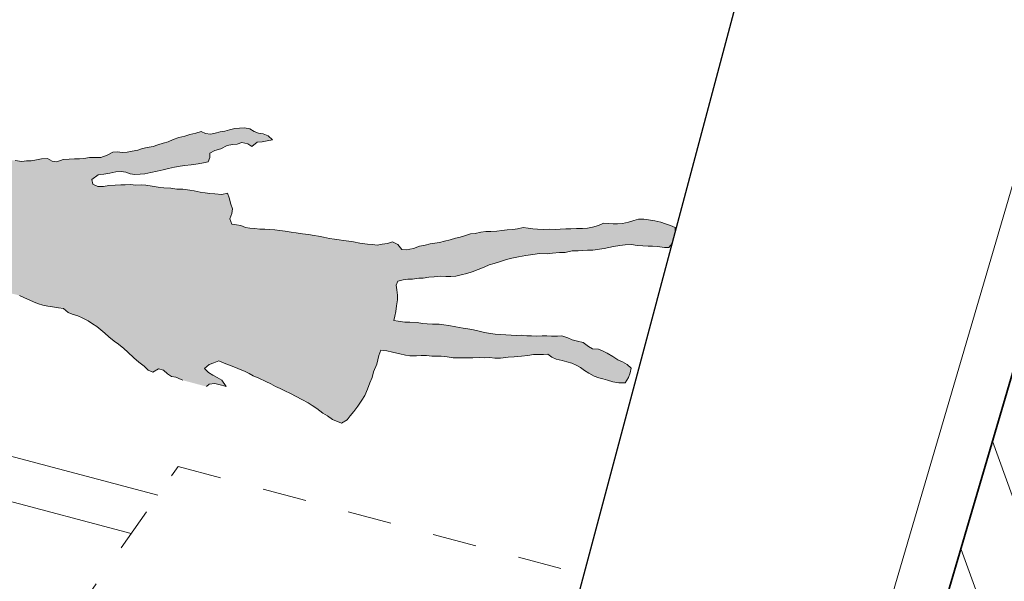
# Model space of a CAD drawing. Header units: metres. Extents: x 4462557 to 4462755, y 5328146 to 5328388.
# Tile 21 of 149: x 4462626.35 to 4462628.58, y 5328200.42 to 5328201.69. Entities that reach past the tile are written whole.
import ezdxf

# ---------------------------------------------------------------- set-up
doc = ezdxf.new("R2010")
doc.units = ezdxf.units.M
doc.header["$PDMODE"] = 65
doc.linetypes.add('AUSGEZOGEN', pattern=[0])
doc.linetypes.add('VERDECKT2_S2', pattern=[0.15, 0.1, -0.05])
for name, color, linetype, lineweight in [('Maßlinie_Allgemein', 7, 'AUSGEZOGEN', 13), ('Schraffur', 7, 'AUSGEZOGEN', 158), ('Standard', 7, 'AUSGEZOGEN', 13)]:
    doc.layers.add(name, color=color, linetype=linetype, lineweight=lineweight)
doc.styles.add('ARIAL', font='ARIAL.TTF')
doc.dimstyles.new('_DIMSTYLE_18', dxfattribs={"dimtxt": 0.2, "dimasz": 0.3, "dimexe": 0, "dimexo": 0, "dimgap": 0.1, "dimtad": 2, "dimrnd": 0.01, "dimzin": 4, "dimdsep": 46, "dimtxsty": 'ARIAL', "dimblk1": 'ALL_ML_STRICH', "dimblk2": 'ALL_ML_STRICH', "dimsah": 1, "dimcen": 0, "dimclrd": 7, "dimclre": 7, "dimclrt": 7, "dimadec": 0, "dimazin": 0, "dimtfac": 1, "dimtdec": 0, "dimtix": 1, "dimtmove": 2, "dimatfit": 3, "dimfxl": 0, "dimtzin": 0, "dimlwd": 0, "dimlwe": 13, "dimarcsym": 0})
doc.dimstyles.new('_DIMSTYLE_24', dxfattribs={"dimtxt": 0.2, "dimasz": 0.3, "dimexe": 0, "dimexo": 0, "dimgap": 0.1, "dimtad": 2, "dimdec": 1, "dimlfac": 100, "dimrnd": 1, "dimzin": 4, "dimdsep": 46, "dimtxsty": 'ARIAL', "dimblk1": 'ALL_ML_STRICH', "dimblk2": 'ALL_ML_STRICH', "dimsah": 1, "dimcen": 0, "dimclrd": 7, "dimclre": 7, "dimclrt": 7, "dimadec": 0, "dimazin": 0, "dimtfac": 1, "dimtdec": 0, "dimtix": 1, "dimtmove": 2, "dimatfit": 3, "dimfxl": 0, "dimtzin": 0, "dimlwd": 0, "dimlwe": 13, "dimarcsym": 0})
doc.dimstyles.new('_DIMSTYLE_3', dxfattribs={"dimtxt": 0.2, "dimasz": 0.3, "dimexe": 0, "dimexo": 0, "dimgap": 0.1, "dimtad": 2, "dimrnd": 0.005, "dimzin": 4, "dimdsep": 46, "dimtxsty": 'ARIAL', "dimblk1": 'ALL_ML_STRICH', "dimblk2": 'ALL_ML_STRICH', "dimsah": 1, "dimcen": 0, "dimclrd": 7, "dimclre": 7, "dimclrt": 7, "dimadec": 0, "dimazin": 0, "dimtfac": 1, "dimtdec": 0, "dimtix": 1, "dimtmove": 2, "dimatfit": 3, "dimfxl": 0, "dimtzin": 0, "dimlwd": 0, "dimlwe": 13, "dimarcsym": 0})

# ---------------------------------------------------------------- blocks, each defined once
blk = doc.blocks.new('ALL_ML_STRICH')
at = {"color": 0, "linetype": 'ByBlock', "lineweight": -2}
for p, q in [((0, -0.5), (0, 0.5)), ((-0.3, -0.3), (0.3, 0.3)), ((-1, 0), (0.5, 0))]:
    blk.add_line(p, q, dxfattribs=at)
blk = doc.blocks.new('*D591')
at = {"layer": 'DEFPOINTS', "color": 7, "linetype": 'AUSGEZOGEN', "lineweight": 13}
for p in [(4462632.4605, 5328204.1636), (4462626.7521, 5328197.1464), (4462633.6711, 5328195.3036)]:
    blk.add_point(p, dxfattribs=at)
at = {"layer": 'Maßlinie_Allgemein', "color": 7, "linetype": 'AUSGEZOGEN', "lineweight": -2}
for p, q in [((4462633.6711, 5328195.3036), (4462635.7943, 5328203.2757)), ((4462635.7943, 5328203.2757), (4462635.7943, 5328203.2757)), ((4462633.6711, 5328195.3036), (4462633.6711, 5328195.3036))]:
    blk.add_line(p, q, dxfattribs=at)
at = {"layer": 'Maßlinie_Allgemein', "color": 7, "linetype": 'AUSGEZOGEN', "lineweight": 13, "xscale": 0.3, "yscale": 0.3, "zscale": 0.3}
for p, rotation in [((4462635.7943, 5328203.2757), 75.08618496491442), ((4462633.6711, 5328195.3036), 255.0861849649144)]:
    blk.add_blockref('ALL_ML_STRICH', p, dxfattribs=dict(at, rotation=rotation))
at = {"layer": 'Maßlinie_Allgemein', "color": 7, "linetype": 'AUSGEZOGEN', "lineweight": 13, "insert": (4462634.5397, 5328199.3552), "char_height": 0.2, "width": 0.8, "attachment_point": 5, "rotation": 75.0862, "style": 'ARIAL'}
blk.add_mtext('\\A1;{\\A1;{8.25\\H0.132000;\\S^ ;}}', dxfattribs=at)
blk = doc.blocks.new('*D601')
at = {"layer": 'DEFPOINTS', "color": 7, "linetype": 'AUSGEZOGEN', "lineweight": 13}
for p in [(4462630.0343, 5328205.8705), (4462629.7705, 5328204.8801), (4462627.6272, 5328200.4318)]:
    blk.add_point(p, dxfattribs=at)
at = {"layer": 'Maßlinie_Allgemein', "color": 7, "linetype": 'AUSGEZOGEN', "lineweight": -2}
for p, q in [((4462629.1392, 5328206.1089), (4462629.1392, 5328206.1089)), ((4462630.0343, 5328205.8705), (4462629.1392, 5328206.1089)), ((4462630.0343, 5328205.8705), (4462630.0343, 5328205.8705))]:
    blk.add_line(p, q, dxfattribs=at)
at = {"layer": 'Maßlinie_Allgemein', "color": 7, "linetype": 'AUSGEZOGEN', "lineweight": 13, "xscale": 0.3, "yscale": 0.3, "zscale": 0.3}
for p, rotation in [((4462629.1392, 5328206.1089), 165.0861848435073), ((4462630.0343, 5328205.8705), 345.0861848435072)]:
    blk.add_blockref('ALL_ML_STRICH', p, dxfattribs=dict(at, rotation=rotation))
at = {"layer": 'Maßlinie_Allgemein', "color": 7, "linetype": 'AUSGEZOGEN', "lineweight": 13, "insert": (4462629.3083, 5328206.0675), "char_height": 0.2, "width": 0.8, "attachment_point": 5, "rotation": 165.0862, "style": 'ARIAL'}
blk.add_mtext('\\A1;{\\A1;{93\\H0.132000;\\S^ ;}}', dxfattribs=at)
blk = doc.blocks.new('*D602')
at = {"layer": 'DEFPOINTS', "color": 7, "linetype": 'AUSGEZOGEN', "lineweight": 13}
for p in [(4462629.1392, 5328206.1089), (4462627.6272, 5328200.4318), (4462623.5658, 5328197.995)]:
    blk.add_point(p, dxfattribs=at)
at = {"layer": 'Maßlinie_Allgemein', "color": 7, "linetype": 'AUSGEZOGEN', "lineweight": -2}
for p, q in [((4462625.9528, 5328206.9576), (4462625.9528, 5328206.9576)), ((4462629.1392, 5328206.1089), (4462625.9528, 5328206.9576)), ((4462629.1392, 5328206.1089), (4462629.1392, 5328206.1089))]:
    blk.add_line(p, q, dxfattribs=at)
at = {"layer": 'Maßlinie_Allgemein', "color": 7, "linetype": 'AUSGEZOGEN', "lineweight": 13, "xscale": 0.3, "yscale": 0.3, "zscale": 0.3}
for p, rotation in [((4462625.9528, 5328206.9576), 165.0861848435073), ((4462629.1392, 5328206.1089), 345.0861848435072)]:
    blk.add_blockref('ALL_ML_STRICH', p, dxfattribs=dict(at, rotation=rotation))
at = {"layer": 'Maßlinie_Allgemein', "color": 7, "linetype": 'AUSGEZOGEN', "lineweight": 13, "insert": (4462627.0201, 5328206.677), "char_height": 0.2, "width": 0.8, "attachment_point": 5, "rotation": 165.0862, "style": 'ARIAL'}
blk.add_mtext('\\A1;{\\A1;{3.30\\H0.132000;\\S^ ;}}', dxfattribs=at)
blk = doc.blocks.new('*D620')
at = {"layer": 'DEFPOINTS', "color": 7, "linetype": 'AUSGEZOGEN', "lineweight": 13}
for p in [(4462632.219, 5328204.2279), (4462627.9724, 5328188.2837), (4462632.2725, 5328187.1385)]:
    blk.add_point(p, dxfattribs=at)
at = {"layer": 'Maßlinie_Allgemein', "color": 7, "linetype": 'AUSGEZOGEN', "lineweight": -2}
for p, q in [((4462632.2725, 5328187.1385), (4462636.5191, 5328203.0827)), ((4462636.5191, 5328203.0827), (4462636.5191, 5328203.0827)), ((4462632.2725, 5328187.1385), (4462632.2725, 5328187.1385))]:
    blk.add_line(p, q, dxfattribs=at)
at = {"layer": 'Maßlinie_Allgemein', "color": 7, "linetype": 'AUSGEZOGEN', "lineweight": 13, "xscale": 0.3, "yscale": 0.3, "zscale": 0.3}
for p, rotation in [((4462636.5191, 5328203.0827), 75.08618496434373), ((4462632.2725, 5328187.1385), 255.0861849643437)]:
    blk.add_blockref('ALL_ML_STRICH', p, dxfattribs=dict(at, rotation=rotation))
at = {"layer": 'Maßlinie_Allgemein', "color": 7, "linetype": 'AUSGEZOGEN', "lineweight": 13, "insert": (4462634.2011, 5328195.1698), "char_height": 0.2, "width": 1, "attachment_point": 5, "rotation": 75.0862, "style": 'ARIAL'}
blk.add_mtext('\\A1;{\\A1;{16.50\\H0.132000;\\S^ ;}}', dxfattribs=at)

msp = doc.modelspace()

# ---------------------------------------------------------------- hatches: boundary and pattern name
at = {"layer": 'Schraffur', "linetype": 'AUSGEZOGEN', "lineweight": 18}
h = msp.add_hatch(dxfattribs=at)
h.set_pattern_fill('SCHRAFFUR_7', scale=0.1, angle=65, style=0, pattern_type=2)
h.set_pattern_definition([(110, (0, 0), (-0.281907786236, -0.102606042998), []), (110, (-0.14095, -0.0513), (-0.281907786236, -0.102606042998), [0.1, -0.05])])
h.paths.add_polyline_path([(4462627.05716, 5328193.70182), (4462627.81509, 5328196.86325), (4462630.13766, 5328204.78226), (4462629.77046, 5328204.88006), (4462627.44789, 5328196.96105), (4462626.68996, 5328193.79962)], flags=0)
at = {"layer": 'Standard', "linetype": 'AUSGEZOGEN', "lineweight": 13}
msp.add_hatch(color=176, dxfattribs=at).paths.add_polyline_path([(4462626.56209, 5328201.31688), (4462626.54731, 5328201.31612), (4462626.5352, 5328201.31351), (4462626.52279, 5328201.31388), (4462626.51112, 5328201.31926), (4462626.50901, 5328201.32984), (4462626.52301, 5328201.34023), (4462626.53646, 5328201.34192), (4462626.55001, 5328201.34432), (4462626.56366, 5328201.34743), (4462626.57546, 5328201.34789), (4462626.58622, 5328201.34631), (4462626.59595, 5328201.34267), (4462626.60672, 5328201.34108), (4462626.61851, 5328201.34154), (4462626.6297, 5328201.34283), (4462626.64336, 5328201.34595), (4462626.65773, 5328201.34896), (4462626.67139, 5328201.35207), (4462626.6835, 5328201.35468), (4462626.69644, 5328201.35791), (4462626.70928, 5328201.36041), (4462626.72046, 5328201.3617), (4462626.73463, 5328201.36327), (4462626.75033, 5328201.36536), (4462626.76244, 5328201.36797), (4462626.77302, 5328201.37007), (4462626.77737, 5328201.3797), (4462626.77742, 5328201.38996), (4462626.78852, 5328201.39565), (4462626.80228, 5328201.39948), (4462626.81658, 5328201.40691), (4462626.82869, 5328201.40952), (4462626.83905, 5328201.41019), (4462626.84984, 5328201.41373), (4462626.86337, 5328201.411), (4462626.87267, 5328201.4045), (4462626.88441, 5328201.4145), (4462626.8956, 5328201.41578), (4462626.90761, 5328201.41767), (4462626.91972, 5328201.42028), (4462626.9093, 5328201.42915), (4462626.89824, 5328201.43371), (4462626.88748, 5328201.4353), (4462626.87775, 5328201.43894), (4462626.86762, 5328201.44483), (4462626.85553, 5328201.44735), (4462626.84445, 5328201.44678), (4462626.83398, 5328201.4454), (4462626.82187, 5328201.44278), (4462626.81119, 5328201.43996), (4462626.80061, 5328201.43785), (4462626.78921, 5328201.43514), (4462626.77864, 5328201.43303), (4462626.76705, 5328201.43401), (4462626.75754, 5328201.43907), (4462626.74521, 5328201.43503), (4462626.73155, 5328201.43191), (4462626.72005, 5328201.42847), (4462626.70639, 5328201.42536), (4462626.69396, 5328201.42059), (4462626.68224, 5328201.41572), (4462626.67074, 5328201.41229), (4462626.65923, 5328201.40885), (4462626.64834, 5328201.4046), (4462626.63479, 5328201.4022), (4462626.62422, 5328201.40009), (4462626.61343, 5328201.39655), (4462626.6006, 5328201.39404), (4462626.58931, 5328201.39204), (4462626.57822, 5328201.39148), (4462626.56746, 5328201.39306), (4462626.55699, 5328201.39167), (4462626.54352, 5328201.38486), (4462626.52955, 5328201.37959), (4462626.51642, 5328201.38006), (4462626.50391, 5328201.37971), (4462626.49107, 5328201.3772), (4462626.48071, 5328201.37653), (4462626.46974, 5328201.37669), (4462626.45722, 5328201.37633), (4462626.44388, 5328201.37537), (4462626.42919, 5328201.3702), (4462626.41914, 5328201.37169), (4462626.4083, 5328201.37768), (4462626.39496, 5328201.37672), (4462626.38295, 5328201.37482), (4462626.37155, 5328201.37211), (4462626.36058, 5328201.37226), (4462626.35011, 5328201.37087), (4462626.33504, 5328201.37309), (4462626.32335, 5328201.37335), (4462626.31166, 5328201.37361), (4462626.30228, 5328201.36473), (4462626.29976, 5328201.35264), (4462626.29571, 5328201.34004), (4462626.28755, 5328201.32951), (4462626.27531, 5328201.32105), (4462626.26328, 5328201.31403), (4462626.25239, 5328201.30977), (4462626.24006, 5328201.30573), (4462626.22771, 5328201.29655), (4462626.22048, 5328201.28735), (4462626.21797, 5328201.27526), (4462626.21341, 5328201.2642), (4462626.20137, 5328201.25718), (4462626.19164, 5328201.26081), (4462626.1881, 5328201.2716), (4462626.18559, 5328201.28443), (4462626.17796, 5328201.29729), (4462626.17155, 5328201.3085), (4462626.1637, 5328201.31992), (4462626.15161, 5328201.32244), (4462626.14125, 5328201.32176), (4462626.13073, 5328201.31012), (4462626.12054, 5328201.30063), (4462626.10707, 5328201.29382), (4462626.09474, 5328201.28977), (4462626.0848, 5328201.29197), (4462626.07509, 5328201.30073), (4462626.06085, 5328201.30356), (4462626.04815, 5328201.30691), (4462626.03587, 5328201.31312), (4462626.02519, 5328201.31029), (4462626.02216, 5328201.29974), (4462626.01483, 5328201.28982), (4462626.00341, 5328201.28198), (4462625.98984, 5328201.27445), (4462625.98046, 5328201.26557), (4462625.97149, 5328201.25443), (4462625.96825, 5328201.24244), (4462625.96645, 5328201.23024), (4462625.96426, 5328201.2203), (4462625.96615, 5328201.20829), (4462625.96969, 5328201.19751), (4462625.9723, 5328201.18539), (4462625.98159, 5328201.17376), (4462625.991, 5328201.16797), (4462626.00237, 5328201.16556), (4462626.01385, 5328201.16386), (4462626.02523, 5328201.16146), (4462626.03835, 5328201.16098), (4462626.04983, 5328201.15929), (4462626.05967, 5328201.15638), (4462626.07245, 5328201.14863), (4462626.08174, 5328201.13699), (4462626.08815, 5328201.12578), (4462626.09098, 5328201.14003), (4462626.09185, 5328201.1509), (4462626.10817, 5328201.15216), (4462626.11758, 5328201.14637), (4462626.12832, 5328201.13965), (4462626.12806, 5328201.12796), (4462626.1194, 5328201.11897), (4462626.13251, 5328201.11337), (4462626.14255, 5328201.11189), (4462626.15323, 5328201.11471), (4462626.16117, 5328201.12381), (4462626.1685, 5328201.13372), (4462626.17614, 5328201.14579), (4462626.18071, 5328201.15685), (4462626.18517, 5328201.16719), (4462626.1888, 5328201.17692), (4462626.19969, 5328201.18118), (4462626.20857, 5328201.1718), (4462626.21178, 5328201.1662), (4462626.21498, 5328201.16059), (4462626.21763, 5328201.15617), (4462626.22028, 5328201.15174), (4462626.22688, 5328201.13684), (4462626.23669, 5328201.1288), (4462626.24769, 5328201.13378), (4462626.25794, 5328201.13373), (4462626.26281, 5328201.12201), (4462626.2645, 5328201.10857), (4462626.26772, 5328201.09563), (4462626.27711, 5328201.08471), (4462626.28705, 5328201.08251), (4462626.29699, 5328201.08031), (4462626.30876, 5328201.07564), (4462626.31921, 5328201.07191), (4462626.33345, 5328201.06907), (4462626.34472, 5328201.06594), (4462626.35567, 5328201.06066), (4462626.36673, 5328201.0561), (4462626.37768, 5328201.05082), (4462626.38813, 5328201.04708), (4462626.39796, 5328201.04416), (4462626.40933, 5328201.04175), (4462626.41938, 5328201.04027), (4462626.43301, 5328201.03826), (4462626.44449, 5328201.03656), (4462626.45492, 5328201.02769), (4462626.46454, 5328201.02334), (4462626.47724, 5328201.02), (4462626.48686, 5328201.01565), (4462626.50048, 5328201.00851), (4462626.5105, 5328201.0019), (4462626.52052, 5328200.99529), (4462626.52972, 5328200.98806), (4462626.53881, 5328200.98013), (4462626.5479, 5328200.97219), (4462626.55966, 5328200.96239), (4462626.56968, 5328200.95578), (4462626.58143, 5328200.94598), (4462626.59113, 5328200.93722), (4462626.60461, 5328200.92423), (4462626.61565, 5328200.91454), (4462626.6275, 5328200.90546), (4462626.63721, 5328200.8967), (4462626.64744, 5328200.89152), (4462626.6603, 5328200.89916), (4462626.67157, 5328200.89603), (4462626.68066, 5328200.88809), (4462626.69007, 5328200.8823), (4462626.70001, 5328200.8801), (4462626.71179, 5328200.87543), (4462626.71559, 5328200.87342), (4462626.76919, 5328200.85915), (4462626.77544, 5328200.86458), (4462626.78816, 5328200.86637), (4462626.80374, 5328200.8626), (4462626.81418, 5328200.85886), (4462626.80461, 5328200.87347), (4462626.79376, 5328200.87947), (4462626.78353, 5328200.88465), (4462626.77423, 5328200.89115), (4462626.76524, 5328200.89981), (4462626.77543, 5328200.9093), (4462626.78622, 5328200.91284), (4462626.79722, 5328200.91782), (4462626.81309, 5328200.91108), (4462626.82558, 5328200.9063), (4462626.83531, 5328200.90267), (4462626.84565, 5328200.89821), (4462626.85599, 5328200.89375), (4462626.86622, 5328200.88858), (4462626.87574, 5328200.88351), (4462626.88813, 5328200.87802), (4462626.90389, 5328200.87056), (4462626.91556, 5328200.86517), (4462626.9264, 5328200.85917), (4462626.93674, 5328200.85472), (4462626.94769, 5328200.84943), (4462626.95997, 5328200.84322), (4462626.97287, 5328200.83619), (4462626.98586, 5328200.82987), (4462627.00009, 5328200.82191), (4462627.00949, 5328200.81612), (4462627.02024, 5328200.80941), (4462627.03403, 5328200.79857), (4462627.04416, 5328200.79268), (4462627.05541, 5328200.78442), (4462627.06455, 5328200.78048), (4462627.0783, 5328200.77682), (4462627.08894, 5328200.78314), (4462627.09616, 5328200.79234), (4462627.10421, 5328200.80215), (4462627.1134, 5328200.81473), (4462627.12269, 5328200.82802), (4462627.12941, 5328200.83876), (4462627.13522, 5328200.8533), (4462627.14031, 5328200.86794), (4462627.1457, 5328200.87961), (4462627.14904, 5328200.89231), (4462627.15609, 5328200.91034), (4462627.1611, 5328200.9294), (4462627.16516, 5328200.94199), (4462627.17879, 5328200.93998), (4462627.19232, 5328200.93725), (4462627.20861, 5328200.93338), (4462627.22142, 5328200.93076), (4462627.23147, 5328200.92928), (4462627.24614, 5328200.92931), (4462627.25722, 5328200.92988), (4462627.26891, 5328200.92962), (4462627.28121, 5328200.92854), (4462627.29219, 5328200.92839), (4462627.30244, 5328200.92834), (4462627.31608, 5328200.92633), (4462627.32971, 5328200.92432), (4462627.3414, 5328200.92406), (4462627.35392, 5328200.92441), (4462627.36418, 5328200.92437), (4462627.37443, 5328200.92432), (4462627.38993, 5328200.92497), (4462627.40079, 5328200.9241), (4462627.41342, 5328200.92517), (4462627.42418, 5328200.92358), (4462627.43741, 5328200.92383), (4462627.45455, 5328200.9257), (4462627.46861, 5328200.92656), (4462627.48492, 5328200.92782), (4462627.49908, 5328200.9294), (4462627.51264, 5328200.9318), (4462627.52289, 5328200.93175), (4462627.53469, 5328200.93221), (4462627.54505, 5328200.93288), (4462627.55425, 5328200.92566), (4462627.56387, 5328200.9213), (4462627.5774, 5328200.91858), (4462627.58795, 5328200.91555), (4462627.59922, 5328200.91242), (4462627.60885, 5328200.90807), (4462627.61897, 5328200.90218), (4462627.62828, 5328200.89568), (4462627.63769, 5328200.88989), (4462627.64986, 5328200.88296), (4462627.66031, 5328200.87922), (4462627.67014, 5328200.8763), (4462627.68069, 5328200.87328), (4462627.69268, 5328200.87005), (4462627.70621, 5328200.86732), (4462627.72088, 5328200.86735), (4462627.7278, 5328200.87953), (4462627.73154, 5328200.88998), (4462627.73385, 5328200.90063), (4462627.72486, 5328200.90929), (4462627.71473, 5328200.91518), (4462627.70368, 5328200.91974), (4462627.69233, 5328200.92729), (4462627.67954, 5328200.93503), (4462627.66931, 5328200.94021), (4462627.65958, 5328200.94384), (4462627.64655, 5328200.94503), (4462627.63704, 5328200.9501), (4462627.62518, 5328200.95918), (4462627.61248, 5328200.96252), (4462627.60039, 5328200.96504), (4462627.59005, 5328200.9695), (4462627.57684, 5328200.97438), (4462627.56647, 5328200.97371), (4462627.55324, 5328200.97346), (4462627.54237, 5328200.97433), (4462627.53211, 5328200.97438), (4462627.5196, 5328200.97402), (4462627.5079, 5328200.97428), (4462627.49693, 5328200.97444), (4462627.48391, 5328200.97562), (4462627.47283, 5328200.97506), (4462627.46124, 5328200.97604), (4462627.44966, 5328200.97701), (4462627.43653, 5328200.97748), (4462627.42494, 5328200.97845), (4462627.4149, 5328200.97993), (4462627.40126, 5328200.98194), (4462627.38569, 5328200.98571), (4462627.37575, 5328200.98791), (4462627.36294, 5328200.99054), (4462627.35218, 5328200.99212), (4462627.33567, 5328200.99456), (4462627.31999, 5328200.9976), (4462627.30851, 5328200.99929), (4462627.29775, 5328201.00088), (4462627.28308, 5328201.00085), (4462627.27078, 5328201.00193), (4462627.25991, 5328201.0028), (4462627.24771, 5328201.00459), (4462627.23171, 5328201.00549), (4462627.22002, 5328201.00575), (4462627.20495, 5328201.00797), (4462627.19491, 5328201.00945), (4462627.19711, 5328201.01939), (4462627.19941, 5328201.03005), (4462627.20132, 5328201.04297), (4462627.20333, 5328201.0566), (4462627.20337, 5328201.06686), (4462627.20148, 5328201.07887), (4462627.20009, 5328201.08933), (4462627.20444, 5328201.09896), (4462627.21656, 5328201.10157), (4462627.22703, 5328201.10296), (4462627.23728, 5328201.10291), (4462627.25155, 5328201.1052), (4462627.26192, 5328201.10587), (4462627.27464, 5328201.10767), (4462627.28655, 5328201.10884), (4462627.3006, 5328201.1097), (4462627.31301, 5328201.10933), (4462627.32471, 5328201.10908), (4462627.33589, 5328201.11036), (4462627.34801, 5328201.11297), (4462627.36095, 5328201.11619), (4462627.37327, 5328201.12024), (4462627.38643, 5328201.1249), (4462627.4004, 5328201.13017), (4462627.4115, 5328201.13586), (4462627.4229, 5328201.13858), (4462627.43523, 5328201.14263), (4462627.45064, 5328201.14769), (4462627.46286, 5328201.15102), (4462627.47795, 5328201.15392), (4462627.49458, 5328201.15734), (4462627.511, 5328201.15931), (4462627.52599, 5328201.1615), (4462627.54353, 5328201.16111), (4462627.55543, 5328201.16229), (4462627.57103, 5328201.16366), (4462627.58426, 5328201.1639), (4462627.60018, 5328201.16742), (4462627.61341, 5328201.16767), (4462627.62449, 5328201.16823), (4462627.63485, 5328201.1689), (4462627.64737, 5328201.16926), (4462627.66236, 5328201.17144), (4462627.67283, 5328201.17283), (4462627.6834, 5328201.17494), (4462627.69408, 5328201.17776), (4462627.70835, 5328201.18006), (4462627.72025, 5328201.18123), (4462627.73503, 5328201.18199), (4462627.74794, 5328201.18008), (4462627.76096, 5328201.17889), (4462627.77255, 5328201.17792), (4462627.78281, 5328201.17787), (4462627.79378, 5328201.17772), (4462627.80957, 5328201.17539), (4462627.81983, 5328201.17534), (4462627.82781, 5328201.18508), (4462627.83444, 5328201.20998), (4462627.83388, 5328201.22093), (4462627.82354, 5328201.22538), (4462627.81238, 5328201.22923), (4462627.80121, 5328201.23308), (4462627.78769, 5328201.2358), (4462627.77334, 5328201.23792), (4462627.76257, 5328201.23951), (4462627.75088, 5328201.23977), (4462627.7402, 5328201.23694), (4462627.72787, 5328201.2329), (4462627.71422, 5328201.22978), (4462627.70314, 5328201.22921), (4462627.69288, 5328201.22926), (4462627.68273, 5328201.23002), (4462627.67104, 5328201.23028), (4462627.66004, 5328201.22531), (4462627.64627, 5328201.22147), (4462627.63498, 5328201.21947), (4462627.6238, 5328201.21819), (4462627.60984, 5328201.21805), (4462627.59733, 5328201.21769), (4462627.58564, 5328201.21795), (4462627.57301, 5328201.21688), (4462627.56193, 5328201.21632), (4462627.54881, 5328201.21679), (4462627.53403, 5328201.21603), (4462627.52101, 5328201.21722), (4462627.51086, 5328201.21799), (4462627.49999, 5328201.21886), (4462627.48851, 5328201.22055), (4462627.47557, 5328201.21732), (4462627.4651, 5328201.21594), (4462627.45259, 5328201.21558), (4462627.44058, 5328201.21369), (4462627.42867, 5328201.21251), (4462627.41533, 5328201.21154), (4462627.40436, 5328201.2117), (4462627.39235, 5328201.20981), (4462627.37952, 5328201.2073), (4462627.36905, 5328201.20591), (4462627.35754, 5328201.20247), (4462627.34604, 5328201.19904), (4462627.33536, 5328201.19621), (4462627.32314, 5328201.19289), (4462627.3102, 5328201.18966), (4462627.2988, 5328201.18695), (4462627.28823, 5328201.18484), (4462627.27776, 5328201.18345), (4462627.26636, 5328201.18073), (4462627.25353, 5328201.17823), (4462627.23955, 5328201.17296), (4462627.22302, 5328201.17027), (4462627.21287, 5328201.17103), (4462627.20421, 5328201.18184), (4462627.19192, 5328201.18805), (4462627.18042, 5328201.18461), (4462627.16841, 5328201.18272), (4462627.15712, 5328201.18072), (4462627.14636, 5328201.18231), (4462627.13538, 5328201.18246), (4462627.11744, 5328201.18511), (4462627.1032, 5328201.18794), (4462627.09243, 5328201.18953), (4462627.08095, 5328201.19122), (4462627.07091, 5328201.1927), (4462627.06014, 5328201.19429), (4462627.04867, 5328201.19599), (4462627.03514, 5328201.19871), (4462627.02376, 5328201.20112), (4462627.01372, 5328201.20261), (4462627.0008, 5328201.20451), (4462626.98788, 5328201.20642), (4462626.97282, 5328201.20864), (4462626.96205, 5328201.21023), (4462626.94842, 5328201.21224), (4462626.93622, 5328201.21404), (4462626.92464, 5328201.21501), (4462626.91305, 5328201.21599), (4462626.90218, 5328201.21686), (4462626.89049, 5328201.21711), (4462626.8789, 5328201.21809), (4462626.86803, 5328201.21896), (4462626.85799, 5328201.22044), (4462626.84765, 5328201.2249), (4462626.83771, 5328201.2271), (4462626.82684, 5328201.22797), (4462626.82279, 5328201.24029), (4462626.82674, 5328201.25218), (4462626.82833, 5328201.26294), (4462626.82479, 5328201.27373), (4462626.82106, 5328201.28821), (4462626.8168, 5328201.2991), (4462626.80458, 5328201.29577), (4462626.78869, 5328201.29738), (4462626.777, 5328201.29764), (4462626.76623, 5328201.29923), (4462626.75475, 5328201.30092), (4462626.74133, 5328201.30437), (4462626.73129, 5328201.30585), (4462626.7154, 5328201.30746), (4462626.70227, 5328201.30793), (4462626.68863, 5328201.30994), (4462626.67264, 5328201.31083), (4462626.65972, 5328201.31274), (4462626.64609, 5328201.31475), (4462626.63174, 5328201.31687), (4462626.62087, 5328201.31774), (4462626.60907, 5328201.31727), (4462626.59677, 5328201.31836), (4462626.58497, 5328201.3179), (4462626.57471, 5328201.31794)])

# ---------------------------------------------------------------- linework, layer by layer
at = {"layer": 'Standard', "color": 7, "linetype": 'AUSGEZOGEN', "lineweight": 25}
msp.add_line((4462626.75214, 5328197.14635), (4462630.14036, 5328209.86788), dxfattribs=at)
at = {"layer": 'Standard', "color": 7, "linetype": 'AUSGEZOGEN', "lineweight": 18}
for p, q in [((4462629.65435, 5328204.91098), (4462627.33178, 5328196.99197)), ((4462625.23335, 5328200.99177), (4462626.65924, 5328200.612)), ((4462626.59834, 5328200.52474), (4462625.19058, 5328200.89968))]:
    msp.add_line(p, q, dxfattribs=at)
at = {"layer": 'Standard', "color": 7, "linetype": 'AUSGEZOGEN', "lineweight": 35}
msp.add_line((4462629.77046, 5328204.88006), (4462627.44789, 5328196.96105), dxfattribs=at)
at = {"layer": 'Standard', "color": 7, "linetype": 'VERDECKT2_S2', "lineweight": 18}
for p, q in [((4462626.46129, 5328200.3284), (4462626.70492, 5328200.67745)), ((4462626.70492, 5328200.67745), (4462627.62719, 5328200.43182))]:
    msp.add_line(p, q, dxfattribs=at)
at = {"layer": 'Standard', "color": 52, "linetype": 'AUSGEZOGEN', "lineweight": 13}
for points in [[(4462627.21287, 5328201.17103), (4462627.20421, 5328201.18184), (4462627.19192, 5328201.18805), (4462627.18042, 5328201.18461), (4462627.16841, 5328201.18272), (4462627.15712, 5328201.18072), (4462627.14636, 5328201.18231), (4462627.13538, 5328201.18246), (4462627.11744, 5328201.18511), (4462627.1032, 5328201.18794), (4462627.09243, 5328201.18953), (4462627.08095, 5328201.19122), (4462627.07091, 5328201.1927), (4462627.06014, 5328201.19429), (4462627.04867, 5328201.19599), (4462627.03514, 5328201.19871), (4462627.02376, 5328201.20112), (4462627.01372, 5328201.20261), (4462627.0008, 5328201.20451), (4462626.98788, 5328201.20642), (4462626.97282, 5328201.20864), (4462626.96205, 5328201.21023), (4462626.94842, 5328201.21224), (4462626.93622, 5328201.21404), (4462626.92464, 5328201.21501), (4462626.91305, 5328201.21599), (4462626.90218, 5328201.21686), (4462626.89049, 5328201.21711), (4462626.8789, 5328201.21809), (4462626.86803, 5328201.21896), (4462626.85799, 5328201.22044), (4462626.84765, 5328201.2249), (4462626.83771, 5328201.2271), (4462626.82684, 5328201.22797), (4462626.82279, 5328201.24029), (4462626.82674, 5328201.25218), (4462626.82833, 5328201.26294), (4462626.82479, 5328201.27373), (4462626.82106, 5328201.28821), (4462626.8168, 5328201.2991), (4462626.80458, 5328201.29577), (4462626.78869, 5328201.29738), (4462626.777, 5328201.29764), (4462626.76623, 5328201.29923), (4462626.75475, 5328201.30092), (4462626.74133, 5328201.30437), (4462626.73129, 5328201.30585), (4462626.7154, 5328201.30746), (4462626.70227, 5328201.30793), (4462626.68863, 5328201.30994), (4462626.67264, 5328201.31083), (4462626.65972, 5328201.31274), (4462626.64609, 5328201.31475), (4462626.63174, 5328201.31687), (4462626.62087, 5328201.31774), (4462626.60907, 5328201.31727), (4462626.59677, 5328201.31836), (4462626.58497, 5328201.3179), (4462626.57471, 5328201.31794), (4462626.56209, 5328201.31688), (4462626.54731, 5328201.31612), (4462626.5352, 5328201.31351), (4462626.52279, 5328201.31388), (4462626.51112, 5328201.31926), (4462626.50901, 5328201.32984), (4462626.52301, 5328201.34023), (4462626.53646, 5328201.34192), (4462626.55001, 5328201.34432), (4462626.56366, 5328201.34743), (4462626.57546, 5328201.34789), (4462626.58622, 5328201.34631), (4462626.59595, 5328201.34267), (4462626.60672, 5328201.34108), (4462626.61851, 5328201.34154), (4462626.6297, 5328201.34283), (4462626.64336, 5328201.34595), (4462626.65773, 5328201.34896), (4462626.67139, 5328201.35207), (4462626.6835, 5328201.35468), (4462626.69644, 5328201.35791), (4462626.70928, 5328201.36041), (4462626.72046, 5328201.3617), (4462626.73463, 5328201.36327), (4462626.75033, 5328201.36536), (4462626.76244, 5328201.36797), (4462626.77302, 5328201.37007), (4462626.77737, 5328201.3797), (4462626.77742, 5328201.38996), (4462626.78852, 5328201.39565), (4462626.80228, 5328201.39948), (4462626.81658, 5328201.40691), (4462626.82869, 5328201.40952), (4462626.83905, 5328201.41019), (4462626.84984, 5328201.41373), (4462626.86337, 5328201.411), (4462626.87267, 5328201.4045), (4462626.88441, 5328201.4145), (4462626.8956, 5328201.41578), (4462626.90761, 5328201.41767), (4462626.91972, 5328201.42028), (4462626.9093, 5328201.42915), (4462626.89824, 5328201.43371), (4462626.88748, 5328201.4353), (4462626.87775, 5328201.43894), (4462626.86762, 5328201.44483), (4462626.85553, 5328201.44735), (4462626.84445, 5328201.44678), (4462626.83398, 5328201.4454), (4462626.82187, 5328201.44278), (4462626.81119, 5328201.43996), (4462626.80061, 5328201.43785), (4462626.78921, 5328201.43514), (4462626.77864, 5328201.43303), (4462626.76705, 5328201.43401), (4462626.75754, 5328201.43907), (4462626.74521, 5328201.43503), (4462626.73155, 5328201.43191), (4462626.72005, 5328201.42847), (4462626.70639, 5328201.42536), (4462626.69396, 5328201.42059), (4462626.68224, 5328201.41572), (4462626.67074, 5328201.41229), (4462626.65923, 5328201.40885), (4462626.64834, 5328201.4046), (4462626.63479, 5328201.4022), (4462626.62422, 5328201.40009), (4462626.61343, 5328201.39655), (4462626.6006, 5328201.39404), (4462626.58931, 5328201.39204), (4462626.57822, 5328201.39148), (4462626.56746, 5328201.39306), (4462626.55699, 5328201.39167), (4462626.54352, 5328201.38486), (4462626.52955, 5328201.37959), (4462626.51642, 5328201.38006), (4462626.50391, 5328201.37971), (4462626.49107, 5328201.3772), (4462626.48071, 5328201.37653), (4462626.46974, 5328201.37669), (4462626.45722, 5328201.37633), (4462626.44388, 5328201.37537), (4462626.42919, 5328201.3702), (4462626.41914, 5328201.37169), (4462626.4083, 5328201.37768), (4462626.39496, 5328201.37672), (4462626.38295, 5328201.37482), (4462626.37155, 5328201.37211), (4462626.36058, 5328201.37226), (4462626.35011, 5328201.37087), (4462626.33504, 5328201.37309)], [(4462627.83444, 5328201.20998), (4462627.83388, 5328201.22093), (4462627.82354, 5328201.22538), (4462627.81238, 5328201.22923), (4462627.80121, 5328201.23308), (4462627.78769, 5328201.2358), (4462627.77334, 5328201.23792), (4462627.76257, 5328201.23951), (4462627.75088, 5328201.23977), (4462627.7402, 5328201.23694), (4462627.72787, 5328201.2329), (4462627.71422, 5328201.22978), (4462627.70314, 5328201.22921), (4462627.69288, 5328201.22926), (4462627.68273, 5328201.23002), (4462627.67104, 5328201.23028), (4462627.66004, 5328201.22531), (4462627.64627, 5328201.22147), (4462627.63498, 5328201.21947), (4462627.6238, 5328201.21819), (4462627.60984, 5328201.21805), (4462627.59733, 5328201.21769), (4462627.58564, 5328201.21795), (4462627.57301, 5328201.21688), (4462627.56193, 5328201.21632), (4462627.54881, 5328201.21679), (4462627.53403, 5328201.21603), (4462627.52101, 5328201.21722), (4462627.51086, 5328201.21799), (4462627.49999, 5328201.21886), (4462627.48851, 5328201.22055), (4462627.47557, 5328201.21732), (4462627.4651, 5328201.21594), (4462627.45259, 5328201.21558), (4462627.44058, 5328201.21369), (4462627.42867, 5328201.21251), (4462627.41533, 5328201.21154), (4462627.40436, 5328201.2117), (4462627.39235, 5328201.20981), (4462627.37952, 5328201.2073), (4462627.36905, 5328201.20591), (4462627.35754, 5328201.20247), (4462627.34604, 5328201.19904), (4462627.33536, 5328201.19621), (4462627.32314, 5328201.19289), (4462627.3102, 5328201.18966), (4462627.2988, 5328201.18695), (4462627.28823, 5328201.18484), (4462627.27776, 5328201.18345), (4462627.26636, 5328201.18073), (4462627.25353, 5328201.17823), (4462627.23955, 5328201.17296), (4462627.22302, 5328201.17027), (4462627.21287, 5328201.17103)], [(4462626.76919, 5328200.85915), (4462626.77544, 5328200.86458), (4462626.78816, 5328200.86637), (4462626.80374, 5328200.8626), (4462626.81418, 5328200.85886), (4462626.80461, 5328200.87347), (4462626.79376, 5328200.87947), (4462626.78353, 5328200.88465), (4462626.77423, 5328200.89115), (4462626.76524, 5328200.89981), (4462626.77543, 5328200.9093), (4462626.78622, 5328200.91284), (4462626.79722, 5328200.91782), (4462626.81309, 5328200.91108), (4462626.82558, 5328200.9063), (4462626.83531, 5328200.90267), (4462626.84565, 5328200.89821), (4462626.85599, 5328200.89375), (4462626.86622, 5328200.88858), (4462626.87574, 5328200.88351), (4462626.88813, 5328200.87802), (4462626.90389, 5328200.87056), (4462626.91556, 5328200.86517), (4462626.9264, 5328200.85917), (4462626.93674, 5328200.85472), (4462626.94769, 5328200.84943), (4462626.95997, 5328200.84322), (4462626.97287, 5328200.83619), (4462626.98586, 5328200.82987), (4462627.00009, 5328200.82191), (4462627.00949, 5328200.81612), (4462627.02024, 5328200.80941), (4462627.03403, 5328200.79857), (4462627.04416, 5328200.79268), (4462627.05541, 5328200.78442), (4462627.07609, 5328200.77551), (4462627.08894, 5328200.78314), (4462627.09616, 5328200.79234), (4462627.10421, 5328200.80215), (4462627.1134, 5328200.81473), (4462627.12269, 5328200.82802), (4462627.12941, 5328200.83876), (4462627.13522, 5328200.8533), (4462627.14031, 5328200.86794), (4462627.1457, 5328200.87961), (4462627.14904, 5328200.89231), (4462627.15609, 5328200.91034), (4462627.1611, 5328200.9294), (4462627.16516, 5328200.94199), (4462627.17879, 5328200.93998), (4462627.19232, 5328200.93725), (4462627.20861, 5328200.93338), (4462627.22142, 5328200.93076), (4462627.23147, 5328200.92928), (4462627.24614, 5328200.92931), (4462627.25722, 5328200.92988), (4462627.26891, 5328200.92962), (4462627.28121, 5328200.92854), (4462627.29219, 5328200.92839), (4462627.30244, 5328200.92834), (4462627.31608, 5328200.92633), (4462627.32971, 5328200.92432), (4462627.3414, 5328200.92406), (4462627.35392, 5328200.92441), (4462627.36418, 5328200.92437), (4462627.37443, 5328200.92432), (4462627.38993, 5328200.92497), (4462627.40079, 5328200.9241), (4462627.41342, 5328200.92517), (4462627.42418, 5328200.92358), (4462627.43741, 5328200.92383), (4462627.45455, 5328200.9257), (4462627.46861, 5328200.92656), (4462627.48492, 5328200.92782), (4462627.49908, 5328200.9294), (4462627.51264, 5328200.9318), (4462627.52289, 5328200.93175), (4462627.53469, 5328200.93221), (4462627.54505, 5328200.93288), (4462627.55425, 5328200.92566), (4462627.56387, 5328200.9213), (4462627.5774, 5328200.91858), (4462627.58795, 5328200.91555), (4462627.59922, 5328200.91242), (4462627.60885, 5328200.90807), (4462627.61897, 5328200.90218), (4462627.62828, 5328200.89568), (4462627.63769, 5328200.88989), (4462627.64986, 5328200.88296), (4462627.66031, 5328200.87922), (4462627.67014, 5328200.8763), (4462627.68069, 5328200.87328), (4462627.69268, 5328200.87005), (4462627.70621, 5328200.86732), (4462627.72088, 5328200.86735), (4462627.7278, 5328200.87953), (4462627.73154, 5328200.88998), (4462627.73385, 5328200.90063), (4462627.72486, 5328200.90929), (4462627.71473, 5328200.91518), (4462627.70368, 5328200.91974), (4462627.69233, 5328200.92729), (4462627.67954, 5328200.93503), (4462627.66931, 5328200.94021), (4462627.65958, 5328200.94384), (4462627.64655, 5328200.94503), (4462627.63704, 5328200.9501), (4462627.62518, 5328200.95918), (4462627.61248, 5328200.96252), (4462627.60039, 5328200.96504), (4462627.59005, 5328200.9695), (4462627.57684, 5328200.97438), (4462627.56647, 5328200.97371), (4462627.55324, 5328200.97346), (4462627.54237, 5328200.97433), (4462627.53211, 5328200.97438), (4462627.5196, 5328200.97402), (4462627.5079, 5328200.97428), (4462627.49693, 5328200.97444), (4462627.48391, 5328200.97562), (4462627.47283, 5328200.97506), (4462627.46124, 5328200.97604), (4462627.44966, 5328200.97701), (4462627.43653, 5328200.97748), (4462627.42494, 5328200.97845), (4462627.4149, 5328200.97993), (4462627.40126, 5328200.98194), (4462627.38569, 5328200.98571), (4462627.37575, 5328200.98791), (4462627.36294, 5328200.99054), (4462627.35218, 5328200.99212), (4462627.33567, 5328200.99456), (4462627.31999, 5328200.9976), (4462627.30851, 5328200.99929), (4462627.29775, 5328201.00088), (4462627.28308, 5328201.00085), (4462627.27078, 5328201.00193), (4462627.25991, 5328201.0028), (4462627.24771, 5328201.00459), (4462627.23171, 5328201.00549), (4462627.22002, 5328201.00575), (4462627.20495, 5328201.00797), (4462627.19491, 5328201.00945), (4462627.19711, 5328201.01939), (4462627.19941, 5328201.03005), (4462627.20132, 5328201.04297), (4462627.20333, 5328201.0566), (4462627.20337, 5328201.06686), (4462627.20148, 5328201.07887), (4462627.20009, 5328201.08933), (4462627.20444, 5328201.09896), (4462627.21656, 5328201.10157), (4462627.22703, 5328201.10296), (4462627.23728, 5328201.10291), (4462627.25155, 5328201.1052), (4462627.26192, 5328201.10587), (4462627.27464, 5328201.10767), (4462627.28655, 5328201.10884), (4462627.3006, 5328201.1097), (4462627.31301, 5328201.10933), (4462627.32471, 5328201.10908), (4462627.33589, 5328201.11036), (4462627.34801, 5328201.11297), (4462627.36095, 5328201.11619), (4462627.37327, 5328201.12024), (4462627.38643, 5328201.1249), (4462627.4004, 5328201.13017), (4462627.4115, 5328201.13586), (4462627.4229, 5328201.13858), (4462627.43523, 5328201.14263), (4462627.45064, 5328201.14769), (4462627.46286, 5328201.15102), (4462627.47795, 5328201.15392), (4462627.49458, 5328201.15734), (4462627.511, 5328201.15931), (4462627.52599, 5328201.1615), (4462627.54353, 5328201.16111), (4462627.55543, 5328201.16229), (4462627.57103, 5328201.16366), (4462627.58426, 5328201.1639), (4462627.60018, 5328201.16742), (4462627.61341, 5328201.16767), (4462627.62449, 5328201.16823), (4462627.63485, 5328201.1689), (4462627.64737, 5328201.16926), (4462627.66236, 5328201.17144), (4462627.67283, 5328201.17283), (4462627.6834, 5328201.17494), (4462627.69408, 5328201.17776), (4462627.70835, 5328201.18006), (4462627.72025, 5328201.18123), (4462627.73503, 5328201.18199), (4462627.74794, 5328201.18008), (4462627.76096, 5328201.17889), (4462627.77255, 5328201.17792), (4462627.78281, 5328201.17787), (4462627.79378, 5328201.17772), (4462627.80957, 5328201.17539), (4462627.81983, 5328201.17534), (4462627.82781, 5328201.18508)], [(4462626.34472, 5328201.06594), (4462626.35567, 5328201.06066), (4462626.36673, 5328201.0561), (4462626.37768, 5328201.05082), (4462626.38813, 5328201.04708), (4462626.39796, 5328201.04416), (4462626.40933, 5328201.04175), (4462626.41938, 5328201.04027), (4462626.43301, 5328201.03826), (4462626.44449, 5328201.03656), (4462626.45492, 5328201.02769), (4462626.46454, 5328201.02334), (4462626.47724, 5328201.02), (4462626.48686, 5328201.01565), (4462626.50048, 5328201.00851), (4462626.5105, 5328201.0019), (4462626.52052, 5328200.99529), (4462626.52972, 5328200.98806), (4462626.53881, 5328200.98013), (4462626.5479, 5328200.97219), (4462626.55966, 5328200.96239), (4462626.56968, 5328200.95578), (4462626.58143, 5328200.94598), (4462626.59113, 5328200.93722), (4462626.60461, 5328200.92423), (4462626.61565, 5328200.91454), (4462626.6275, 5328200.90546), (4462626.63721, 5328200.8967), (4462626.64744, 5328200.89152), (4462626.6603, 5328200.89916), (4462626.67157, 5328200.89603), (4462626.68066, 5328200.88809), (4462626.69007, 5328200.8823), (4462626.70001, 5328200.8801), (4462626.71179, 5328200.87543), (4462626.71559, 5328200.87342)]]:
    msp.add_lwpolyline(points, dxfattribs=at)

# ---------------------------------------------------------------- dimensions: what is measured, and where the dimension line sits
at = {"layer": 'Maßlinie_Allgemein', "color": 7, "linetype": 'AUSGEZOGEN', "lineweight": 13}
for base, p1, p2, angle, dimstyle, picture, middle in [((4462625.95284, 5328206.95756), (4462629.13921, 5328206.10891), (4462625.95284, 5328206.95756), 165.08618, '_DIMSTYLE_18', '*D602', (4462627.02009, 5328206.67699)), ((4462629.13921, 5328206.10891), (4462630.03426, 5328205.87053), (4462629.13921, 5328206.10891), 165.08618, '_DIMSTYLE_24', '*D601', (4462629.30834, 5328206.06754)), ((4462636.51906, 5328203.08265), (4462632.27252, 5328187.13847), (4462636.51906, 5328203.08265), 75.08618, '_DIMSTYLE_3', '*D620', (4462634.20106, 5328195.16977)), ((4462635.79433, 5328203.27567), (4462633.67106, 5328195.30358), (4462635.79433, 5328203.27567), 75.08618, '_DIMSTYLE_3', '*D591', (4462634.53966, 5328199.35522))]:
    dim = msp.add_linear_dim(base=base, p1=p1, p2=p2, angle=angle, dimstyle=dimstyle, override={"dimpost": '<>', "dimclrd": 7, "dimclre": 7, "dimclrt": 7, "dimlwd": 0, "dimlwe": 13}, dxfattribs=at)
    dim.commit()
    dim.dimension.update_dxf_attribs({"geometry": picture, "text_midpoint": middle, "dimtype": 160})

doc.saveas('drawing.dxf')
